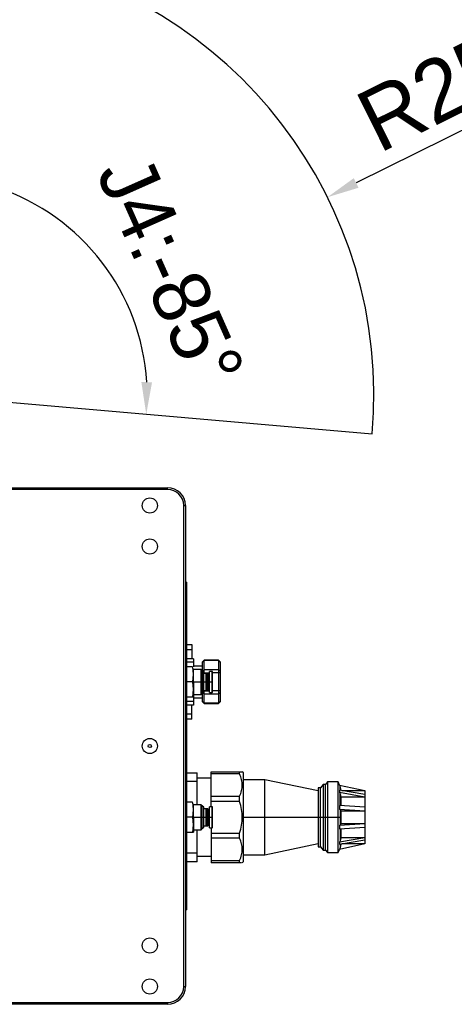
# Model space of a CAD drawing. Header units: millimetres. Extents: x 0 to 2970, y 0 to 2100.
# Tile 8 of 30: x 856 to 1100, y 1107 to 1660. Entities that reach past the tile are written whole.
import ezdxf

# ---------------------------------------------------------------- set-up
doc = ezdxf.new("R2010")
doc.units = ezdxf.units.MM
doc.header["$LTSCALE"] = 10
doc.header["$PDSIZE"] = -1
doc.layers.add('尺寸线', color=3, linetype='Continuous')
doc.layers.add('粗实线', color=7, linetype='Continuous')
doc.styles.add('SLDTEXTSTYLE1', font='txt')
doc.dimstyles.new('SLDDIMSTYLE0', dxfattribs={"dimtxt": 32, "dimasz": 18, "dimexe": 5, "dimexo": 2.5, "dimgap": 8.75, "dimtad": 1, "dimdec": 4, "dimlfac": 8, "dimzin": 12, "dimdsep": 46, "dimtxsty": 'SLDTEXTSTYLE1', "dimcen": 0.09, "dimclrd": 3, "dimclre": 3, "dimclrt": 3, "dimazin": 3, "dimtfac": 1, "dimtdec": 4, "dimtofl": 0, "dimtmove": 0, "dimatfit": 3, "dimfxl": 1, "dimfrac": 2, "dimtolj": 1, "dimtzin": 12, "dimarcsym": 0})
doc.dimstyles.new('SLDDIMSTYLE2', dxfattribs={"dimtxt": 35, "dimasz": 18, "dimexe": 15, "dimexo": 5.5, "dimgap": 8.75, "dimtad": 1, "dimrnd": 1e-09, "dimzin": 12, "dimdsep": 46, "dimtxsty": 'SLDTEXTSTYLE1', "dimcen": 0.09, "dimclrd": 3, "dimclre": 3, "dimclrt": 3, "dimadec": 0, "dimazin": 3, "dimtfac": 1, "dimtofl": 0, "dimtmove": 0, "dimatfit": 3, "dimfxl": 1, "dimfrac": 2, "dimtolj": 1, "dimtzin": 12, "dimarcsym": 0})

# ---------------------------------------------------------------- blocks, each defined once
blk = doc.blocks.new('_D_2')
at = {"layer": 'Defpoints', "color": 0, "transparency": 16777216}
for p in [(847.84, 1695.41), (880.56, 1545.49), (804.43, 1449.21), (804.43, 1449.21), (1053.48, 1427.42)]:
    blk.add_point(p, dxfattribs=at)
at = {"layer": '尺寸线', "color": 3, "lineweight": -2, "transparency": 16777216}
blk.add_arc((804.43, 1449.21), 122.74, 3.4103, 71.5897, dxfattribs=at)
at = {"layer": '尺寸线', "color": 3, "transparency": 16777216}
for points in [[(842.46, 1562.76), (843.93, 1568.57), (825.74, 1570.08)], [(929.95, 1456.47), (923.95, 1456.55), (926.7, 1438.51)]]:
    blk.add_solid(points, dxfattribs=at)
at = {"layer": '尺寸线', "color": 3, "transparency": 16777216, "insert": (927.54, 1587.17), "char_height": 32, "attachment_point": 1, "rotation": 293.9321, "style": 'SLDTEXTSTYLE1'}
blk.add_mtext('\\A1;J4:-85°', dxfattribs=at)
blk = doc.blocks.new('*D21')
at = {"color": 3, "lineweight": -2, "transparency": 16777216}
for p, q in [((1162.3, 1626.8), (1044.5, 1568.34)), ((804.34, 1449.21), (804.52, 1449.21)), ((804.43, 1449.12), (804.43, 1449.3))]:
    blk.add_line(p, q, dxfattribs=at)
at = {"color": 3, "transparency": 16777216}
blk.add_solid([(1043.16, 1571.03), (1045.83, 1565.65), (1028.37, 1560.34)], dxfattribs=at)
at = {"layer": 'Defpoints', "color": 0, "transparency": 16777216}
for p in [(1028.37, 1560.34), (804.43, 1449.21)]:
    blk.add_point(p, dxfattribs=at)
at = {"color": 3, "transparency": 16777216, "insert": (1099.79, 1625.08), "char_height": 35, "attachment_point": 5, "rotation": 26.3922, "style": 'SLDTEXTSTYLE1'}
blk.add_mtext('\\A1;R250', dxfattribs=at)

msp = doc.modelspace()

# ---------------------------------------------------------------- linework, layer by layer
for p, q in [((828.7053, 1397.24868), (938.7053, 1397.24868)), ((938.7053, 1396.24868), (828.7053, 1396.24868)), ((938.7053, 1396.24868), (938.7053, 1397.24868)), ((947.7053, 1117.24868), (947.7053, 1387.24868)), ((947.7053, 1387.24868), (948.7053, 1387.24868)), ((948.7053, 1387.24868), (948.7053, 1117.24868)), ((949.2053, 1344.24868), (948.7053, 1344.24868)), ((949.2053, 1344.24868), (949.2053, 1160.24868)), ((949.2053, 1309.24868), (952.2053, 1309.24868)), ((952.2053, 1306.24868), (949.2053, 1306.24868)), ((952.2053, 1309.24868), (952.2053, 1301.24868)), ((953.2053, 1301.24868), (949.2053, 1301.24868)), ((953.2053, 1299.24868), (949.2053, 1299.24868)), ((953.2053, 1301.24868), (953.2053, 1296.64868)), ((959.2053, 1300.439279), (958.2053, 1299.439279)), ((958.2053, 1299.305304), (959.2053, 1300.17133)), ((958.2053, 1294.489532), (958.2053, 1299.439279)), ((967.2053, 1300.439279), (959.2053, 1300.439279)), ((959.2053, 1292.99868), (959.2053, 1300.439279)), ((967.2053, 1300.17133), (959.2053, 1300.17133)), ((968.2053, 1299.439279), (967.2053, 1300.439279)), ((967.2053, 1300.439279), (967.2053, 1276.058081)), ((968.2053, 1299.305304), (967.2053, 1300.17133)), ((968.2053, 1299.439279), (968.2053, 1277.058081)), ((949.454795, 1296.74868), (949.222947, 1296.748681)), ((952.690299, 1296.74868), (949.454795, 1296.74868)), ((953.205325, 1296.648611), (953.167993, 1296.75118)), ((953.2053, 1297.24868), (958.2053, 1297.24868)), ((957.425134, 1295.24868), (953.2053, 1295.24868)), ((958.038634, 1294.63518), (957.425134, 1295.24868)), ((957.425134, 1281.24868), (957.425134, 1295.24868)), ((958.938634, 1293.84868), (958.038634, 1294.63518)), ((958.038634, 1281.86218), (958.038634, 1294.63518)), ((958.365956, 1294.349137), (959.2053, 1295.07603)), ((958.938634, 1282.64868), (958.938634, 1293.84868)), ((967.2053, 1295.07603), (959.2053, 1295.07603)), ((963.638634, 1294.14868), (962.138634, 1294.14868)), ((962.138634, 1282.34868), (962.138634, 1294.14868)), ((963.638634, 1282.34868), (963.638634, 1294.14868)), ((963.938634, 1282.64868), (963.938634, 1293.84868)), ((968.2053, 1294.210005), (967.2053, 1295.07603)), ((949.2053, 1288.24868), (949.454795, 1288.24868)), ((952.690299, 1288.24868), (949.454795, 1288.24868)), ((952.690299, 1288.24868), (963.938634, 1288.24868)), ((953.2053, 1288.24868), (953.2053, 1279.894696)), ((958.938634, 1293.34398), (962.138634, 1293.34398)), ((960.288634, 1292.99868), (958.938634, 1292.99868)), ((960.438634, 1292.79868), (960.288634, 1292.99868)), ((960.288634, 1283.49868), (960.288634, 1292.99868)), ((960.588634, 1292.99868), (960.438634, 1292.79868)), ((960.438634, 1283.69868), (960.438634, 1292.79868)), ((961.238634, 1292.99868), (960.588634, 1292.99868)), ((960.588634, 1283.49868), (960.588634, 1292.99868)), ((961.438634, 1292.79868), (961.238634, 1292.99868)), ((961.238634, 1283.49868), (961.238634, 1292.99868)), ((961.438634, 1283.69868), (961.438634, 1292.79868)), ((961.938634, 1292.29868), (961.438634, 1292.29868)), ((961.938634, 1284.19868), (961.938634, 1292.29868)), ((968.2053, 1293.34398), (963.938634, 1293.34398)), ((958.038634, 1281.86218), (958.938634, 1282.64868)), ((958.938634, 1283.49868), (960.288634, 1283.49868)), ((958.938634, 1283.153381), (962.138634, 1283.153381)), ((959.2053, 1276.32603), (959.2053, 1283.49868)), ((960.288634, 1283.49868), (960.438634, 1283.69868)), ((960.438634, 1283.69868), (960.588634, 1283.49868)), ((960.588634, 1283.49868), (961.238634, 1283.49868)), ((961.238634, 1283.49868), (961.438634, 1283.69868)), ((961.438634, 1284.19868), (961.938634, 1284.19868)), ((968.2053, 1283.153381), (963.938634, 1283.153381)), ((953.2053, 1277.24868), (949.2053, 1277.24868)), ((952.690299, 1279.74868), (949.454795, 1279.74868)), ((952.912765, 1281.24868), (952.690299, 1279.74868)), ((953.167993, 1279.74618), (953.205325, 1279.848749)), ((953.2053, 1281.24868), (957.425134, 1281.24868)), ((953.2053, 1279.84868), (953.2053, 1275.24868)), ((953.2053, 1279.24868), (958.2053, 1279.24868)), ((957.425134, 1281.24868), (958.038634, 1281.86218)), ((958.2053, 1277.058081), (958.2053, 1282.007828)), ((958.2053, 1277.192056), (959.2053, 1276.32603)), ((958.2053, 1277.058081), (959.2053, 1276.058081)), ((958.365956, 1282.148224), (959.2053, 1281.42133)), ((967.2053, 1281.42133), (959.2053, 1281.42133)), ((962.138634, 1282.34868), (963.638634, 1282.34868)), ((968.2053, 1282.287355), (967.2053, 1281.42133)), ((968.2053, 1277.192056), (967.2053, 1276.32603)), ((967.2053, 1276.058081), (968.2053, 1277.058081)), ((953.2053, 1275.24868), (949.2053, 1275.24868)), ((952.2053, 1267.24868), (952.2053, 1275.24868)), ((967.2053, 1276.32603), (959.2053, 1276.32603)), ((959.2053, 1276.058081), (959.2053, 1276.32603)), ((959.2053, 1276.058081), (967.2053, 1276.058081)), ((949.2053, 1270.24868), (952.2053, 1270.24868)), ((952.2053, 1267.24868), (949.2053, 1267.24868)), ((949.2053, 1237.24868), (955.2053, 1237.24868)), ((955.2053, 1219.24868), (955.2053, 1237.24868)), ((963.2053, 1234.24868), (955.2053, 1234.24868)), ((963.2053, 1218.14868), (963.2053, 1237.74868)), ((963.2053, 1237.74868), (979.083005, 1237.74868)), ((979.083005, 1236.554853), (963.2053, 1236.554853)), ((979.083005, 1236.554853), (979.083005, 1237.74868)), ((981.2053, 1237.151767), (980.598631, 1237.75118)), ((981.2053, 1187.345594), (981.2053, 1237.151767)), ((993.2053, 1233.24868), (981.2053, 1233.24868)), ((1023.2053, 1227.02523), (993.2053, 1233.24868)), ((993.2053, 1191.24868), (993.2053, 1233.24868)), ((955.2053, 1232.24868), (949.2053, 1232.24868)), ((1024.541817, 1228.827673), (1023.2053, 1228.827673)), ((1023.2053, 1228.827673), (1023.2053, 1195.669688)), ((1025.92835, 1230.651043), (1024.541817, 1228.827673)), ((1024.541817, 1195.669688), (1024.541817, 1228.827673)), ((1027.264866, 1230.651043), (1025.92835, 1230.651043)), ((1025.92835, 1230.651043), (1025.92835, 1193.846318)), ((1028.339508, 1232.064258), (1027.264866, 1230.651043)), ((1027.264866, 1193.846318), (1027.264866, 1230.651043)), ((1034.389189, 1232.064258), (1028.339508, 1232.064258)), ((1028.339508, 1232.064258), (1028.339508, 1192.433102)), ((1035.067767, 1230.301295), (1034.389189, 1232.064258)), ((1034.389189, 1192.433102), (1034.389189, 1232.064258)), ((1035.067767, 1230.301295), (1035.073392, 1230.25894)), ((1035.067767, 1230.301295), (1049.429189, 1227.24868)), ((1035.067767, 1227.441337), (1035.067767, 1226.265767)), ((1049.429189, 1224.97172), (1035.067767, 1227.441337)), ((1035.073392, 1230.25894), (1035.29728, 1229.676349)), ((1035.29728, 1229.676349), (1035.473179, 1229.218585)), ((1035.473179, 1227.371622), (1035.473179, 1229.218585)), ((1035.473179, 1229.218585), (1035.718599, 1228.096776)), ((1035.718599, 1228.096776), (1035.892993, 1227.29943)), ((1036.382173, 1227.21531), (1049.429189, 1227.21531)), ((1049.429189, 1227.24868), (1049.429189, 1197.24868)), ((963.2053, 1224.004953), (979.083005, 1224.004953)), ((979.083005, 1221.1228), (979.083005, 1224.004953)), ((1035.067767, 1226.265767), (1049.429189, 1223.79615)), ((1035.067767, 1226.265767), (1035.073392, 1226.231501)), ((1035.073392, 1226.231501), (1035.29728, 1225.760175)), ((1035.29728, 1225.760175), (1035.473179, 1225.389836)), ((1035.473179, 1218.751672), (1035.473179, 1225.389836)), ((1035.473179, 1225.389836), (1035.718599, 1224.482274)), ((1035.718599, 1224.482274), (1035.911392, 1223.769153)), ((1035.911392, 1223.769153), (1035.911392, 1218.722889)), ((1035.911392, 1223.769153), (1049.429189, 1223.769153)), ((949.454795, 1220.74868), (949.222947, 1220.748681)), ((952.690299, 1220.74868), (949.454795, 1220.74868)), ((953.205325, 1220.648611), (953.167993, 1220.75118)), ((957.425134, 1219.24868), (953.2053, 1219.24868)), ((958.038634, 1218.63518), (957.425134, 1219.24868)), ((957.425134, 1205.24868), (957.425134, 1219.24868)), ((958.938634, 1217.84868), (958.038634, 1218.63518)), ((958.038634, 1205.86218), (958.038634, 1218.63518)), ((958.938634, 1206.64868), (958.938634, 1217.84868)), ((960.288634, 1216.99868), (958.938634, 1216.99868)), ((960.438634, 1216.79868), (960.288634, 1216.99868)), ((960.288634, 1207.49868), (960.288634, 1216.99868)), ((960.588634, 1216.99868), (960.438634, 1216.79868)), ((960.438634, 1207.69868), (960.438634, 1216.79868)), ((961.238634, 1216.99868), (960.588634, 1216.99868)), ((960.588634, 1207.49868), (960.588634, 1216.99868)), ((961.438634, 1216.79868), (961.238634, 1216.99868)), ((961.238634, 1207.49868), (961.238634, 1216.99868)), ((961.438634, 1207.69868), (961.438634, 1216.79868)), ((961.938634, 1216.29868), (961.438634, 1216.29868)), ((961.938634, 1208.19868), (961.938634, 1216.29868)), ((963.638634, 1218.14868), (962.138634, 1218.14868)), ((962.138634, 1206.34868), (962.138634, 1218.14868)), ((979.083005, 1221.1228), (963.2053, 1221.1228)), ((963.638634, 1206.34868), (963.638634, 1218.14868)), ((963.938634, 1206.64868), (963.938634, 1217.84868)), ((1049.429189, 1217.834992), (1035.067767, 1218.778301)), ((1035.067767, 1218.778301), (1035.067767, 1216.876188)), ((1035.067767, 1216.876188), (1049.429189, 1215.932879)), ((1035.067767, 1216.876188), (1035.073392, 1216.8631)), ((1035.073392, 1216.8631), (1035.29728, 1216.683069)), ((1035.29728, 1216.683069), (1035.473179, 1216.541613)), ((1035.473179, 1216.541613), (1035.473179, 1207.955748)), ((1035.473179, 1216.541613), (1035.718599, 1216.194955)), ((1035.718599, 1216.194955), (1035.911392, 1215.922567)), ((949.2053, 1212.24868), (949.454795, 1212.24868)), ((952.690299, 1212.24868), (949.454795, 1212.24868)), ((952.690299, 1212.24868), (963.938634, 1212.24868)), ((953.2053, 1212.24868), (953.2053, 1203.894696)), ((980.601162, 1212.24868), (1035.473179, 1212.24868)), ((1035.911392, 1215.922567), (1049.429189, 1215.922567)), ((1035.911392, 1215.922567), (1035.911392, 1208.574794)), ((952.912765, 1205.24868), (952.690299, 1203.74868)), ((953.2053, 1205.24868), (957.425134, 1205.24868)), ((955.2053, 1187.24868), (955.2053, 1205.24868)), ((957.425134, 1205.24868), (958.038634, 1205.86218)), ((958.038634, 1205.86218), (958.938634, 1206.64868)), ((958.938634, 1207.49868), (960.288634, 1207.49868)), ((960.288634, 1207.49868), (960.438634, 1207.69868)), ((960.438634, 1207.69868), (960.588634, 1207.49868)), ((960.588634, 1207.49868), (961.238634, 1207.49868)), ((961.238634, 1207.49868), (961.438634, 1207.69868)), ((961.438634, 1208.19868), (961.938634, 1208.19868)), ((962.138634, 1206.34868), (963.638634, 1206.34868)), ((963.2053, 1206.34868), (963.2053, 1186.74868)), ((1049.429189, 1208.564482), (1035.067767, 1207.621172)), ((1035.067767, 1207.621172), (1035.073392, 1207.63426)), ((1035.067767, 1207.621172), (1035.067767, 1205.719059)), ((1035.067767, 1205.719059), (1049.429189, 1206.662369)), ((1035.249305, 1207.775712), (1035.073392, 1207.63426)), ((1035.473179, 1207.955748), (1035.249305, 1207.775712)), ((1035.666014, 1208.22812), (1035.473179, 1207.955748)), ((1035.473179, 1205.745688), (1035.473179, 1199.107524)), ((1035.911392, 1208.574794), (1035.666014, 1208.22812)), ((1049.429189, 1208.574794), (1035.911392, 1208.574794)), ((1035.911392, 1205.774471), (1035.911392, 1200.728208)), ((952.690299, 1203.74868), (949.454795, 1203.74868)), ((953.167993, 1203.74618), (953.205325, 1203.848749)), ((963.2053, 1203.37456), (979.083005, 1203.37456)), ((979.083005, 1200.492407), (963.2053, 1200.492407)), ((979.083005, 1200.492407), (979.083005, 1203.37456)), ((1049.429189, 1200.701211), (1035.067767, 1198.231593)), ((1035.067767, 1197.056023), (1049.429189, 1199.52564)), ((1035.666014, 1199.820604), (1035.473179, 1199.107524)), ((1035.911392, 1200.728208), (1035.666014, 1199.820604)), ((1049.429189, 1200.728208), (1035.911392, 1200.728208)), ((993.2053, 1191.24868), (1023.2053, 1197.472131)), ((1023.2053, 1195.669688), (1024.541817, 1195.669688)), ((1024.541817, 1195.669688), (1025.92835, 1193.846318)), ((1034.389189, 1192.433102), (1035.067767, 1194.196066)), ((1035.067767, 1198.231593), (1035.073392, 1198.265859)), ((1035.067767, 1198.231593), (1035.067767, 1197.056023)), ((1049.429189, 1197.24868), (1035.067767, 1194.196066)), ((1035.067767, 1194.196066), (1035.073392, 1194.23842)), ((1035.249305, 1198.636186), (1035.073392, 1198.265859)), ((1035.249305, 1194.696169), (1035.073392, 1194.23842)), ((1035.473179, 1199.107524), (1035.249305, 1198.636186)), ((1035.473179, 1195.278775), (1035.249305, 1194.696169)), ((1035.473179, 1197.125738), (1035.473179, 1195.278775)), ((1035.666014, 1196.160191), (1035.473179, 1195.278775)), ((1035.892992, 1197.19793), (1035.666014, 1196.160191)), ((1049.429189, 1197.282051), (1036.382173, 1197.282051)), ((949.2053, 1192.24868), (955.2053, 1192.24868)), ((963.2053, 1190.24868), (955.2053, 1190.24868)), ((981.2053, 1191.24868), (993.2053, 1191.24868)), ((1025.92835, 1193.846318), (1027.264866, 1193.846318)), ((1027.264866, 1193.846318), (1028.339508, 1192.433102)), ((1028.339508, 1192.433102), (1034.389189, 1192.433102)), ((955.2053, 1187.24868), (949.2053, 1187.24868)), ((963.2053, 1187.942507), (979.083005, 1187.942507)), ((979.083005, 1186.74868), (963.2053, 1186.74868)), ((979.083005, 1186.74868), (979.083005, 1187.942507)), ((980.598631, 1186.74618), (981.2053, 1187.345594)), ((948.7053, 1160.24868), (949.2053, 1160.24868)), ((947.7053, 1117.24868), (948.7053, 1117.24868)), ((828.7053, 1108.24868), (938.7053, 1108.24868)), ((938.7053, 1107.24868), (828.7053, 1107.24868)), ((938.7053, 1108.24868), (938.7053, 1107.24868))]:
    msp.add_line(p, q)
for centre, radius in [((928.7053, 1387.24868), 4.25), ((928.7053, 1364.24868), 4.25), ((928.7053, 1252.24868), 4.25), ((928.7053, 1252.24868), 0.921441), ((928.7053, 1140.24868), 4.25), ((928.7053, 1117.24868), 4.25)]:
    msp.add_circle(centre, radius)
for centre, radius, start, end in [((938.7053, 1387.24868), 10, 0, 90), ((938.7053, 1387.24868), 9, 0, 90), ((963.638634, 1293.84868), 0.3, 0, 90), ((961.938634, 1292.49868), 0.2, 270, 0), ((961.938634, 1283.99868), 0.2, 0, 90), ((963.638634, 1282.64868), 0.3, 270, 0), ((961.938634, 1216.49868), 0.2, 270, 0), ((963.638634, 1217.84868), 0.3, 0, 90), ((961.938634, 1207.99868), 0.2, 0, 90), ((963.638634, 1206.64868), 0.3, 270, 0), ((938.7053, 1117.24868), 9, 270, 0), ((938.7053, 1117.24868), 10, 270, 0)]:
    msp.add_arc(centre, radius, start, end)
for points, knots in [([(949.454795, 1288.24868), (949.338859, 1289.665433), (949.107002, 1292.498767), (949.338869, 1295.332099), (949.454795, 1296.74868)], [0, 0, 0, 0, 0.5000300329, 1, 1, 1, 1]), ([(952.690299, 1288.24868), (952.860187, 1289.197661), (953.194781, 1291.066677), (953.194748, 1293.930801), (952.860173, 1295.799758), (952.690299, 1296.74868)], [0, 0, 0, 0, 0.3367643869, 0.66325645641, 1, 1, 1, 1]), ([(949.454795, 1279.74868), (949.338859, 1281.165432), (949.107002, 1283.998765), (949.338869, 1286.832099), (949.454795, 1288.24868)], [0, 0, 0, 0, 0.5000300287, 1, 1, 1, 1]), ([(952.690299, 1279.74868), (952.860187, 1280.697661), (953.194781, 1282.566677), (953.194748, 1285.430801), (952.860173, 1287.299758), (952.690299, 1288.24868)], [0, 0, 0, 0, 0.3367643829, 0.66325645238, 1, 1, 1, 1]), ([(979.083005, 1237.74868), (979.527485, 1237.74868), (980.391514, 1237.74868), (980.532639, 1237.74868), (980.601166, 1237.74868)], [0, 0, 0, 0, 0.5144277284, 1, 1, 1, 1]), ([(979.083005, 1224.004953), (979.516855, 1225.058994), (980.360239, 1227.107995), (980.71819, 1230.279947), (980.360188, 1233.451893), (979.516851, 1235.500809), (979.083005, 1236.554853)], [0, 0, 0, 0, 0.2572138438, 0.5000107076, 0.7427854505, 1, 1, 1, 1]), ([(949.454795, 1212.24868), (949.338859, 1213.665433), (949.107002, 1216.498767), (949.338869, 1219.332099), (949.454795, 1220.74868)], [0, 0, 0, 0, 0.5000300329, 1, 1, 1, 1]), ([(952.690299, 1212.24868), (952.860187, 1213.197661), (953.194781, 1215.066677), (953.194748, 1217.930801), (952.860173, 1219.799758), (952.690299, 1220.74868)], [0, 0, 0, 0, 0.3367643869, 0.66325645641, 1, 1, 1, 1]), ([(980.601162, 1212.24868), (980.532676, 1213.714836), (980.391627, 1216.734436), (979.527538, 1219.632091), (979.083005, 1221.1228)], [0, 0, 0, 0, 0.485546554, 1, 1, 1, 1]), ([(949.454795, 1203.74868), (949.338859, 1205.165432), (949.107002, 1207.998765), (949.338869, 1210.832099), (949.454795, 1212.24868)], [0, 0, 0, 0, 0.5000300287, 1, 1, 1, 1]), ([(952.690299, 1203.74868), (952.860187, 1204.697661), (953.194781, 1206.566677), (953.194748, 1209.430801), (952.860173, 1211.299758), (952.690299, 1212.24868)], [0, 0, 0, 0, 0.3367643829, 0.66325645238, 1, 1, 1, 1]), ([(979.083005, 1203.37456), (979.527764, 1204.86614), (980.391795, 1207.763822), (980.532759, 1210.783418), (980.601162, 1212.24868)], [0, 0, 0, 0, 0.5147488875, 1, 1, 1, 1]), ([(979.083005, 1187.942507), (979.516855, 1188.996548), (980.360239, 1191.04555), (980.71819, 1194.217501), (980.360188, 1197.389447), (979.516851, 1199.438363), (979.083005, 1200.492407)], [0, 0, 0, 0, 0.2572138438, 0.5000107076, 0.7427854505, 1, 1, 1, 1])]:
    msp.add_open_spline(points, degree=3, knots=knots)
for points in [[(953.2053, 1288.24868), (953.2053, 1289.165939), (953.2053, 1291.000458), (953.2053, 1293.314273), (953.2053, 1294.933017), (953.2053, 1295.143459), (953.2053, 1295.24868)], [(958.038634, 1294.63518), (958.038634, 1294.539181), (958.038634, 1294.347183), (958.038634, 1292.87031), (958.038634, 1290.759284), (958.038634, 1289.085548), (958.038634, 1288.24868)], [(958.038634, 1288.24868), (958.038634, 1287.411812), (958.038634, 1285.738076), (958.038634, 1283.627051), (958.038634, 1282.150178), (958.038634, 1281.958179), (958.038634, 1281.86218)], [(953.113676, 1279.74868), (953.071096, 1279.74868), (952.880698, 1279.74868), (952.690299, 1279.74868)], [(953.2053, 1212.24868), (953.2053, 1213.165939), (953.2053, 1215.000458), (953.2053, 1217.314273), (953.2053, 1218.933017), (953.2053, 1219.143459), (953.2053, 1219.24868)], [(953.113676, 1203.74868), (953.071096, 1203.74868), (952.880698, 1203.74868), (952.690299, 1203.74868)], [(980.225131, 1186.74868), (979.911821, 1186.74868), (979.497413, 1186.74868), (979.083005, 1186.74868)]]:
    msp.add_open_spline(points, degree=3)
at = {"layer": '粗实线'}
msp.add_line((804.431506, 1449.210231), (1053.48018, 1427.421295), dxfattribs=at)
msp.add_arc((804.431506, 1449.210231), 250, 355, 80.00001941, dxfattribs=at)

# ---------------------------------------------------------------- dimensions: what is measured, and where the dimension line sits
dim = msp.add_radius_dim(center=(804.431506, 1449.210231), mpoint=(1028.374622, 1560.338448), dimstyle='SLDDIMSTYLE2')
dim.commit()
dim.dimension.update_dxf_attribs({"geometry": '*D21', "text_midpoint": (1099.791557, 1625.082285)})
at = {"layer": '尺寸线'}
dim = msp.add_angular_dim_2l(base=(880.556652, 1545.486175), line1=((1053.48018, 1427.421295), (804.431506, 1449.210231)), line2=((847.84355, 1695.412169), (804.431506, 1449.210231)), text='J4:-<>', dimstyle='SLDDIMSTYLE0', dxfattribs=at)
dim.commit()
dim.dimension.update_dxf_attribs({"geometry": '_D_2', "text_midpoint": (916.615387, 1498.998504), "dimtype": 162})

doc.saveas('drawing.dxf')
